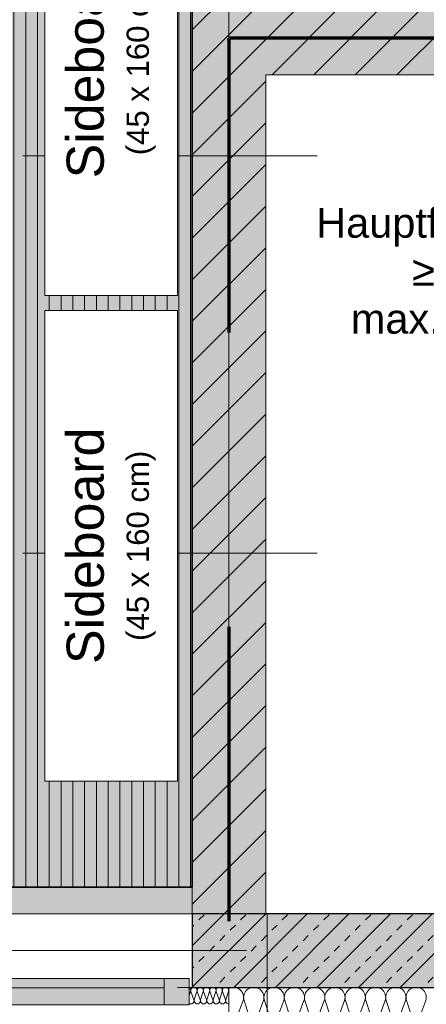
# Model space of a CAD drawing. Header units: metres. Extents: x -111 to 152, y -132 to 99.
# Tile 30 of 256: x -23.66 to -22.28, y -21.78 to -18.44. Entities that reach past the tile are written whole.
import ezdxf

# ---------------------------------------------------------------- set-up
doc = ezdxf.new("R2010")
doc.units = ezdxf.units.M
doc.header["$PDMODE"] = 1
doc.header["$PDSIZE"] = -2
for name, pattern in [('Achsen 01', [5.291531, 3.175, -1.058062, 0.352704, -0.705764]), ('gestrichelt - 01', [2, 1, -1]), ('ISO-07 Punktiert', [0.889, 0.127, -0.762]), ('Raster 01', [2, 1, -1]), ('VW-01 Strichlinie kurz', [2, 1, -1])]:
    doc.linetypes.add(name, pattern=pattern)
doc.layers.get('0').update_dxf_attribs({"lineweight": 25})
for name, color, linetype, lineweight in [('013_Beton und Stahlbetonarbeiten-000 Brandschutz', 7, 'Continuous', 9), ('013_Beton und Stahlbetonarbeiten-000 Unterzüge', 7, 'ISO-07 Punktiert', 13), ('013_Beton und Stahlbetonarbeiten-330 Außenwände', 7, 'Continuous', 25), ('013_Beton und Stahlbetonarbeiten-340 Innenwände', 7, 'Continuous', 18), ('030_Sonnenschutzarbeiten-BLENDSCHUTZ', 7, 'Continuous', 5), ('039_Trockenbauarbeiten-alllg.', 7, 'Continuous', 9), ('_1.35m (3D)', 7, 'Continuous', 9), ('_EG (2D)', 7, 'Continuous', 9), ('_EG - DS (2D)', 7, 'Continuous', 9), ('_GRU (2D)', 7, 'Continuous', 9), ('AV1-Brandschutzkonzept-Brandschutzkonzept', 7, 'Continuous', 5), ('Bemaßung-Bemaßung', 7, 'Continuous', 9), ('Keine', 7, 'Continuous', 9)]:
    doc.layers.add(name, color=color, linetype=linetype, lineweight=lineweight)
for name, color, linetype, lineweight, true_color in [('013_Beton und Stahlbetonarbeiten-000 Sichtbeton-331 tragende Au', 5, 'Continuous', 5, 0x0000ff), ('013_Beton und Stahlbetonarbeiten-000 Sichtbeton-334 Außenwandöf', 5, 'Continuous', 5, 0x0000ff), ('013_Beton und Stahlbetonarbeiten-000 Sichtbeton-341 tragende In', 5, 'Continuous', 5, 0x0000ff), ('013_Beton und Stahlbetonarbeiten-350 Stahlbeton Treppe Ansicht', 7, 'Continuous', 9, 0xa6a6a6), ('014_Fassadenarbeiten-330 mineralische Dämmung', 7, 'Continuous', 9, 0x666666), ('031_Metallbauarbeiten-350 Lamellendecke DS', 7, 'Continuous', 35, 0x666666), ('032_Metallarbeiten-Fenster', 7, 'Continuous', 13, 0x444444), ('AV1-Achsen', 1, 'Achsen 01', 18, 0xff0000), ('AV1-Brandschutzkonzept-Anmerkung Text', 7, 'Continuous', 9, 0x599559), ('AV1-Einrichtung', 7, 'Continuous', 9, 0xa6a6a6), ('AV1-Raster', 7, 'Raster 01', 9, 0xa6a6a6)]:
    doc.layers.add(name, color=color, linetype=linetype, lineweight=lineweight, true_color=true_color)
doc.layers.get('0').freeze()
doc.styles.add('Arial', font='arial.ttf')
doc.dimstyles.new('COE 50', dxfattribs={"dimtxt": 126.090495, "dimasz": 0.001414, "dimexe": 0.001, "dimexo": 0.01, "dimgap": 0.001, "dimtad": 1, "dimdec": 3, "dimtxsty": 'Arial', "dimblk": 'VW_SLASH-3', "dimblk1": 'VW_SLASH-3', "dimblk2": 'VW_SLASH-3', "dimcen": 0, "dimadec": 3, "dimazin": 0, "dimtfac": 0.8, "dimtdec": 3, "dimtix": 1, "dimtmove": 0, "dimatfit": 0, "dimldrblk": 'VW_SLASH-2', "dimfxl": 0.002, "dimfxlon": 1, "dimfrac": 2, "dimtolj": 1, "dimarcsym": 0})
pattern_1 = [(45, (0, 0), (0.07071068, -0.07071068), [0.025, -0.025])]
pattern_2 = [(-135, (0.03106, -0.03313), (0.07071068, -0.07071068), [])]

# ---------------------------------------------------------------- blocks, each defined once
blk = doc.blocks.new('Group-2')
at = {"layer": 'AV1-Raster'}
for p, q in [((-22.95, -22.95), (-22.95, 1.35)), ((1.35, -18.9), (-40.5, -18.9)), ((1.35, -20.25), (-40.5, -20.25))]:
    blk.add_line(p, q, dxfattribs=at)
blk = doc.blocks.new('1.35m (3D)')
at = {"layer": 'AV1-Raster', "color": 7}
blk.add_blockref('Group-2', (0, 0), dxfattribs=at)
blk = doc.blocks.new('VW_SLASH-3')
at = {"color": 0, "linetype": 'ByBlock', "lineweight": -2, "transparency": 16777216}
blk.add_line((0, 0), (-1, 0), dxfattribs=at)
at = {"color": 0, "linetype": 'Continuous', "lineweight": 15, "transparency": 16777216, "flags": 128}
blk.add_lwpolyline([(0.5, 0.5), (-0.5, -0.5)], dxfattribs=at)
blk = doc.blocks.new('*D27')
at = {"layer": '030_Sonnenschutzarbeiten-BLENDSCHUTZ', "color": 0, "lineweight": -2}
for p, q in [((-25.525, -22.025), (-25.525, -22.175)), ((-23.075, -22.025), (-23.075, -22.175)), ((-25.4543, -22.125), (-23.1457, -22.125))]:
    blk.add_line(p, q, dxfattribs=at)
at = {"layer": 'Defpoints', "color": 0}
for p in [(-25.525, -21.385), (-23.075, -21.385), (-23.075, -22.125)]:
    blk.add_point(p, dxfattribs=at)
at = {"layer": '030_Sonnenschutzarbeiten-BLENDSCHUTZ', "color": 0, "lineweight": -2, "xscale": 0.070693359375, "yscale": 0.070693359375, "zscale": 0.070693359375, "rotation": 180}
blk.add_blockref('VW_SLASH-3', (-25.525, -22.125), dxfattribs=at)
at = {"layer": '030_Sonnenschutzarbeiten-BLENDSCHUTZ', "color": 0, "lineweight": -2, "xscale": 0.070693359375, "yscale": 0.070693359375, "zscale": 0.070693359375}
blk.add_blockref('VW_SLASH-3', (-23.075, -22.125), dxfattribs=at)
at = {"layer": '030_Sonnenschutzarbeiten-BLENDSCHUTZ', "color": 0, "lineweight": 13, "insert": (-24.3, -21.9992), "char_height": 0.12609, "attachment_point": 5, "style": 'Arial'}
blk.add_mtext('\\A1;2,45', dxfattribs=at)
blk = doc.blocks.new('VW_SLASH-2')
at = {"color": 0, "linetype": 'ByBlock', "lineweight": -2, "transparency": 16777216}
blk.add_line((0, 0), (-1, 0), dxfattribs=at)
at = {"color": 0, "linetype": 'Continuous', "lineweight": 15, "transparency": 16777216, "flags": 128}
blk.add_lwpolyline([(0.5, 0.5), (-0.5, -0.5)], dxfattribs=at)
blk = doc.blocks.new('Group-22')
at = {"layer": 'Keine', "color": 220, "linetype": 'Continuous'}
blk.add_line((-22.82, -21.475), (-22.82, -21.9662), dxfattribs=at)
blk = doc.blocks.new('Group-187')
at = {"layer": '014_Fassadenarbeiten-330 mineralische Dämmung', "transparency": 33554687, "flags": 128}
for points in [[(-21.77, 22.6949, 0.324435), (-21.7316, 22.7074, 0.324435), (-21.7316, 22.7479, 0.324435), (-21.77, 22.7604), (-21.86, 22.7315, -0.324488)], [(-21.86, 22.7971), (-21.77, 22.7638, 0.324435), (-21.7316, 22.7764, 0.324435), (-21.7316, 22.8168, 0.324435), (-21.77, 22.8294), (-21.86, 22.8004, -0.324488)], [(-21.86, 22.866), (-21.77, 22.8327, 0.324435), (-21.7316, 22.8453, 0.324435), (-21.7316, 22.8857, 0.324435), (-21.77, 22.8983), (-21.86, 22.8694, -0.324488)], [(-21.86, 22.935), (-21.77, 22.9017, 0.665936), (-21.7287, 22.95)], [(-21.86, 22.3145), (-21.77, 22.2812, 1.372583), (-21.77, 22.3468), (-21.86, 22.3178, -1.372995)], [(-21.86, 22.3834), (-21.77, 22.3501, 1.372583), (-21.77, 22.4157), (-21.86, 22.3868, -1.372995)], [(-21.86, 22.4523), (-21.77, 22.4191, 1.372583), (-21.77, 22.4846), (-21.86, 22.4557, -1.372995)], [(-21.86, 22.5213), (-21.77, 22.488, 1.372583), (-21.77, 22.5536), (-21.86, 22.5247, -1.372995)], [(-21.86, 22.5902), (-21.77, 22.557, 1.372583), (-21.77, 22.6225), (-21.86, 22.5936, -1.372995)], [(-21.86, 22.6592), (-21.77, 22.6259, 1.372583), (-21.77, 22.6915), (-21.86, 22.6626, -1.372995)], [(-21.86, 22.7281), (-21.77, 22.6949, 1.372583), (-21.77, 22.7604), (-21.86, 22.7315, -1.372995)], [(-21.86, 22.7971), (-21.77, 22.7638, 1.372583), (-21.77, 22.8294), (-21.86, 22.8004, -1.372995)]]:
    blk.add_lwpolyline(points, format="xyb", dxfattribs=at)
blk = doc.blocks.new('Group-188')
at = {"layer": '014_Fassadenarbeiten-330 mineralische Dämmung', "transparency": 33554687}
blk.add_blockref('Group-187', (0, 0), dxfattribs=at)
blk = doc.blocks.new('Parametric Object-26')
at = {"layer": '014_Fassadenarbeiten-330 mineralische Dämmung', "color": 7, "transparency": 33554687}
blk.add_blockref('Group-188', (0, 0), dxfattribs=at)
at = {"layer": '014_Fassadenarbeiten-330 mineralische Dämmung', "color": 0, "flags": 1}
for tag in ['IFC_UUID', 'instanceID', 'prm0_name', 'prm0_type', 'prm0_value', 'prm1_name', 'prm1_type', 'prm1_value', 'prm2_name', 'prm2_type', 'prm2_value', 'prm3_name', 'prm3_type', 'prm3_value', 'prm4_name', 'prm4_type', 'prm4_value', 'prm5_name', 'prm5_type', 'prm5_value', 'prm6_name', 'prm6_type', 'prm6_value']:
    blk.add_attdef(tag, (-22.95, -21.9131), '', height=0.00018, dxfattribs=at)
blk = doc.blocks.new('*D437')
at = {"layer": 'Bemaßung-Bemaßung', "color": 0, "lineweight": -2}
for p, q in [((-28.35, -25.175), (-28.35, -25.325)), ((-22.95, -25.175), (-22.95, -25.325)), ((-23.0207, -25.275), (-28.2793, -25.275))]:
    blk.add_line(p, q, dxfattribs=at)
at = {"layer": 'Defpoints', "color": 0}
for p in [(-28.35, -21.6), (-22.95, -21.6), (-28.35, -25.275)]:
    blk.add_point(p, dxfattribs=at)
at = {"layer": 'Bemaßung-Bemaßung', "color": 0, "lineweight": -2, "xscale": 0.070693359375, "yscale": 0.070693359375, "zscale": 0.070693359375, "rotation": 180}
blk.add_blockref('VW_SLASH-3', (-28.35, -25.275), dxfattribs=at)
at = {"layer": 'Bemaßung-Bemaßung', "color": 0, "lineweight": -2, "xscale": 0.070693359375, "yscale": 0.070693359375, "zscale": 0.070693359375}
blk.add_blockref('VW_SLASH-3', (-22.95, -25.275), dxfattribs=at)
at = {"layer": 'Bemaßung-Bemaßung', "color": 0, "insert": (-25.65, -25.1492), "char_height": 0.12609, "attachment_point": 5, "style": 'Arial'}
blk.add_mtext('\\A1;5,40', dxfattribs=at)
blk = doc.blocks.new('*D438')
at = {"layer": 'Bemaßung-Bemaßung', "color": 0, "lineweight": -2}
for p, q in [((-22.95, -25.175), (-22.95, -25.325)), ((-16.2, -25.175), (-16.2, -25.325)), ((-16.2707, -25.275), (-22.8793, -25.275))]:
    blk.add_line(p, q, dxfattribs=at)
at = {"layer": 'Defpoints', "color": 0}
for p in [(-22.95, -21.6), (-16.2, -21.6), (-22.95, -25.275)]:
    blk.add_point(p, dxfattribs=at)
at = {"layer": 'Bemaßung-Bemaßung', "color": 0, "lineweight": -2, "xscale": 0.070693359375, "yscale": 0.070693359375, "zscale": 0.070693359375, "rotation": 180}
blk.add_blockref('VW_SLASH-3', (-22.95, -25.275), dxfattribs=at)
at = {"layer": 'Bemaßung-Bemaßung', "color": 0, "lineweight": -2, "xscale": 0.070693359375, "yscale": 0.070693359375, "zscale": 0.070693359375}
blk.add_blockref('VW_SLASH-3', (-16.2, -25.275), dxfattribs=at)
at = {"layer": 'Bemaßung-Bemaßung', "color": 0, "insert": (-19.575, -25.1492), "char_height": 0.12609, "attachment_point": 5, "style": 'Arial'}
blk.add_mtext('\\A1;6,75', dxfattribs=at)
blk = doc.blocks.new('*D482')
at = {"layer": 'Bemaßung-Bemaßung', "color": 0, "lineweight": -2}
for p, q in [((-39.025, -23.175), (-39.025, -23.325)), ((-23.075, -23.175), (-23.075, -23.325)), ((-23.1457, -23.275), (-38.9543, -23.275))]:
    blk.add_line(p, q, dxfattribs=at)
at = {"layer": 'Defpoints', "color": 0}
for p in [(-23.075, -18.775), (-39.025, -18.9), (-39.025, -23.275)]:
    blk.add_point(p, dxfattribs=at)
at = {"layer": 'Bemaßung-Bemaßung', "color": 0, "lineweight": -2, "xscale": 0.070693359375, "yscale": 0.070693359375, "zscale": 0.070693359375, "rotation": 180}
blk.add_blockref('VW_SLASH-3', (-39.025, -23.275), dxfattribs=at)
at = {"layer": 'Bemaßung-Bemaßung', "color": 0, "lineweight": -2, "xscale": 0.070693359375, "yscale": 0.070693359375, "zscale": 0.070693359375}
blk.add_blockref('VW_SLASH-3', (-23.075, -23.275), dxfattribs=at)
at = {"layer": 'Bemaßung-Bemaßung', "color": 0, "insert": (-31.05, -23.1492), "char_height": 0.12609, "attachment_point": 5, "style": 'Arial'}
blk.add_mtext('\\A1;15,95', dxfattribs=at)
blk = doc.blocks.new('*D483')
at = {"layer": 'Bemaßung-Bemaßung', "color": 0, "lineweight": -2}
for p, q in [((-23.075, -23.175), (-23.075, -23.325)), ((-22.825, -23.175), (-22.825, -23.325)), ((-23.1457, -23.275), (-23.2164, -23.275)), ((-22.825, -23.275), (-23.075, -23.275)), ((-22.7543, -23.275), (-22.6836, -23.275))]:
    blk.add_line(p, q, dxfattribs=at)
at = {"layer": 'Defpoints', "color": 0}
for p in [(-22.825, -17.225), (-23.075, -18.775), (-23.075, -23.275)]:
    blk.add_point(p, dxfattribs=at)
at = {"layer": 'Bemaßung-Bemaßung', "color": 0, "lineweight": -2, "xscale": 0.070693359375, "yscale": 0.070693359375, "zscale": 0.070693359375}
blk.add_blockref('VW_SLASH-3', (-23.075, -23.275), dxfattribs=at)
at = {"layer": 'Bemaßung-Bemaßung', "color": 0, "lineweight": -2, "xscale": 0.070693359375, "yscale": 0.070693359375, "zscale": 0.070693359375, "rotation": 180}
blk.add_blockref('VW_SLASH-3', (-22.825, -23.275), dxfattribs=at)
at = {"layer": 'Bemaßung-Bemaßung', "color": 0, "insert": (-22.95, -23.1606), "char_height": 0.12609, "attachment_point": 5, "style": 'Arial'}
blk.add_mtext('\\A1;25', dxfattribs=at)
blk = doc.blocks.new('*D554')
at = {"layer": 'Bemaßung-Bemaßung', "color": 0, "lineweight": -2}
for p, q in [((-25.525, -23.675), (-25.525, -23.825)), ((-23.075, -23.675), (-23.075, -23.825)), ((-23.1457, -23.775), (-25.4543, -23.775))]:
    blk.add_line(p, q, dxfattribs=at)
at = {"layer": 'Defpoints', "color": 0}
for p in [(-25.525, -21.475), (-23.075, -21.475), (-25.525, -23.775)]:
    blk.add_point(p, dxfattribs=at)
at = {"layer": 'Bemaßung-Bemaßung', "color": 0, "lineweight": -2, "xscale": 0.070693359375, "yscale": 0.070693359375, "zscale": 0.070693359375, "rotation": 180}
blk.add_blockref('VW_SLASH-3', (-25.525, -23.775), dxfattribs=at)
at = {"layer": 'Bemaßung-Bemaßung', "color": 0, "lineweight": -2, "xscale": 0.070693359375, "yscale": 0.070693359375, "zscale": 0.070693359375}
blk.add_blockref('VW_SLASH-3', (-23.075, -23.775), dxfattribs=at)
at = {"layer": 'Bemaßung-Bemaßung', "color": 0, "insert": (-24.3, -23.6492), "char_height": 0.12609, "attachment_point": 5, "style": 'Arial'}
blk.add_mtext('\\A1;2,45', dxfattribs=at)
blk = doc.blocks.new('*D555')
at = {"layer": 'Bemaßung-Bemaßung', "color": 0, "lineweight": -2}
for p, q in [((-23.075, -23.675), (-23.075, -23.825)), ((-18.775, -23.675), (-18.775, -23.825)), ((-18.8457, -23.775), (-23.0043, -23.775))]:
    blk.add_line(p, q, dxfattribs=at)
at = {"layer": 'Defpoints', "color": 0}
for p in [(-23.075, -21.475), (-18.775, -21.475), (-23.075, -23.775)]:
    blk.add_point(p, dxfattribs=at)
at = {"layer": 'Bemaßung-Bemaßung', "color": 0, "lineweight": -2, "xscale": 0.070693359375, "yscale": 0.070693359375, "zscale": 0.070693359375, "rotation": 180}
blk.add_blockref('VW_SLASH-3', (-23.075, -23.775), dxfattribs=at)
at = {"layer": 'Bemaßung-Bemaßung', "color": 0, "lineweight": -2, "xscale": 0.070693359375, "yscale": 0.070693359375, "zscale": 0.070693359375}
blk.add_blockref('VW_SLASH-3', (-18.775, -23.775), dxfattribs=at)
at = {"layer": 'Bemaßung-Bemaßung', "color": 0, "insert": (-20.925, -23.6492), "char_height": 0.12609, "attachment_point": 5, "style": 'Arial'}
blk.add_mtext('\\A1;4,30', dxfattribs=at)
blk = doc.blocks.new('Group-344')
at = {"layer": '032_Metallarbeiten-Fenster', "linetype": 'Continuous', "lineweight": 0}
for points in [[(-25.455, -21.745), (-25.405, -21.745), (-25.405, -21.67), (-25.455, -21.67)], [(-25.405, -21.745), (-24.375, -21.745), (-24.375, -21.67), (-25.405, -21.67)], [(-24.375, -21.745), (-24.325, -21.745), (-24.325, -21.67), (-24.375, -21.67)], [(-25.515, -21.785), (-25.43, -21.785), (-25.43, -21.695), (-25.515, -21.695)], [(-25.43, -21.695), (-25.43, -21.785), (-23.17, -21.785), (-23.17, -21.695)], [(-24.375, -21.77), (-24.225, -21.77), (-24.225, -21.695), (-24.375, -21.695)], [(-23.085, -21.785), (-23.17, -21.785), (-23.17, -21.695), (-23.085, -21.695)]]:
    blk.add_hatch(color=7, dxfattribs=at).paths.add_polyline_path(points)
at = {"layer": '032_Metallarbeiten-Fenster', "color": 7, "linetype": 'gestrichelt - 01', "lineweight": 18, "transparency": 33554687}
blk.add_line((-25.455, -21.67), (-25.455, -20.54), dxfattribs=at)
at = {"layer": '032_Metallarbeiten-Fenster', "color": 7, "lineweight": 18}
for p, q in [((-25.405, -21.7075), (-24.375, -21.7075)), ((-23.17, -21.7262), (-24.225, -21.7262))]:
    blk.add_line(p, q, dxfattribs=at)
at = {"layer": '032_Metallarbeiten-Fenster', "color": 7, "lineweight": 18, "flags": 128}
for points in [[(-25.455, -21.745), (-25.405, -21.745), (-25.405, -21.67), (-25.455, -21.67)], [(-25.405, -21.745), (-24.375, -21.745), (-24.375, -21.67), (-25.405, -21.67)], [(-24.375, -21.745), (-24.325, -21.745), (-24.325, -21.67), (-24.375, -21.67)], [(-25.515, -21.785), (-25.43, -21.785), (-25.43, -21.695), (-25.515, -21.695)], [(-25.43, -21.695), (-25.43, -21.785), (-23.17, -21.785), (-23.17, -21.695)], [(-24.375, -21.77), (-24.225, -21.77), (-24.225, -21.695), (-24.375, -21.695)], [(-23.085, -21.785), (-23.17, -21.785), (-23.17, -21.695), (-23.085, -21.695)]]:
    blk.add_lwpolyline(points, close=True, dxfattribs=at)
at = {"layer": '032_Metallarbeiten-Fenster', "color": 7, "linetype": 'gestrichelt - 01', "lineweight": 18, "transparency": 33554687}
blk.add_arc((-25.455, -21.67), 1.13, 0, 89.9996, dxfattribs=at)
blk = doc.blocks.new('Group-352')
at = {"layer": '014_Fassadenarbeiten-330 mineralische Dämmung', "transparency": 33554687, "flags": 128}
for points in [[(15.4589, -23.284, 0.513088), (15.4692, -23.27), (15.4602, -23.242, -1.372995), (15.4806, -23.242), (15.4703, -23.27, 1.372583), (15.4907, -23.27), (15.4817, -23.242, -1.372995), (15.5021, -23.242), (15.4917, -23.27, 1.372583), (15.5121, -23.27)], [(15.4703, -23.27, 1.372583), (15.4907, -23.27), (15.4817, -23.242, -1.372995), (15.5021, -23.242), (15.4917, -23.27, 1.372583), (15.5121, -23.27), (15.5031, -23.242, -1.372995), (15.5235, -23.242), (15.5132, -23.27, 1.372583), (15.5336, -23.27), (15.5246, -23.242, -1.372995), (15.545, -23.242), (15.5346, -23.27, 1.372583), (15.555, -23.27), (15.546, -23.242, -1.372995), (15.5664, -23.242)], [(15.5132, -23.27, 0.324435), (15.5171, -23.282, 0.324435), (15.5297, -23.282, 0.324435), (15.5336, -23.27), (15.5246, -23.242, -0.324488), (15.5285, -23.23, -0.324488), (15.5411, -23.23, -0.324488), (15.545, -23.242), (15.5346, -23.27, 0.324435), (15.5385, -23.282, 0.324435), (15.5511, -23.282, 0.324435), (15.555, -23.27), (15.546, -23.242, -0.324488), (15.5499, -23.23, -0.324488), (15.5625, -23.23, -0.324488), (15.5664, -23.242), (15.5561, -23.27, 0.324435), (15.56, -23.282, 0.324435), (15.5726, -23.282, 0.324435), (15.5765, -23.27), (15.5675, -23.242, -0.324488), (15.5714, -23.23, -0.324488), (15.584, -23.23, -0.324488), (15.5879, -23.242), (15.5775, -23.27, 0.719228), (15.5939, -23.2821)], [(15.5939, -23.2574), (15.5889, -23.242, -0.356824), (15.5939, -23.2294)]]:
    blk.add_lwpolyline(points, format="xyb", dxfattribs=at)
blk = doc.blocks.new('Group-356')
at = {"layer": '014_Fassadenarbeiten-330 mineralische Dämmung', "transparency": 33554687}
blk.add_blockref('Group-352', (0, 0), dxfattribs=at)
blk = doc.blocks.new('Parametric Object-44')
at = {"layer": '014_Fassadenarbeiten-330 mineralische Dämmung', "color": 7, "transparency": 33554687}
blk.add_blockref('Group-356', (0, 0), dxfattribs=at)
at = {"layer": '014_Fassadenarbeiten-330 mineralische Dämmung', "color": 0, "flags": 1}
for tag in ['IFC_UUID', 'instanceID', 'prm0_name', 'prm0_type', 'prm0_value', 'prm1_name', 'prm1_type', 'prm1_value', 'prm2_name', 'prm2_type', 'prm2_value', 'prm3_name', 'prm3_type', 'prm3_value', 'prm4_name', 'prm4_type', 'prm4_value', 'prm5_name', 'prm5_type', 'prm5_value', 'prm6_name', 'prm6_type', 'prm6_value']:
    blk.add_attdef(tag, (-23.085, -21.7974), '', height=0.00018, dxfattribs=at)
blk = doc.blocks.new('Group-713')
at = {"layer": 'AV1-Achsen'}
blk.add_line((-22.95, -26.5), (-22.95, 4.9), dxfattribs=at)
blk = doc.blocks.new('Group-719')
at = {"layer": 'AV1-Achsen'}
blk.add_line((-43.35, -21.6), (4.2, -21.6), dxfattribs=at)
blk = doc.blocks.new('GRU (2D)')
at = {"layer": 'AV1-Achsen', "color": 7}
for name in ['Group-713', 'Group-719']:
    blk.add_blockref(name, (0, 0), dxfattribs=at)
blk = doc.blocks.new('EG - DS (2D)')
at = {"layer": '030_Sonnenschutzarbeiten-BLENDSCHUTZ', "linetype": 'Continuous', "lineweight": 0, "transparency": 33554610}
blk.add_hatch(color=161, dxfattribs=at).paths.add_polyline_path([(-23.075, -21.475), (-23.075, -21.385), (-25.525, -21.385), (-25.525, -21.475)])
at = {"layer": '031_Metallbauarbeiten-350 Lamellendecke DS', "linetype": 'Continuous', "lineweight": 0, "transparency": 33554508}
h = blk.add_hatch(color=254, dxfattribs=at)
h.paths.add_polyline_path([(-38.935, -5.525), (-38.935, -16.075), (-39.025, -16.075), (-39.025, -21.385), (-23.075, -21.385), (-23.075, -13.625), (-25.575, -13.625), (-25.575, -13.65), (-31.125, -13.65), (-31.125, -5.525)])
h.paths.add_polyline_path([(-28.2, -16.35), (-28.5, -16.35), (-28.5, -16.05), (-28.2, -16.05)])
h.paths.add_polyline_path([(-33.9, -13.65), (-33.9, -13.35), (-33.6, -13.35), (-33.6, -13.65)])
h.paths.add_polyline_path([(-33.6, -8.25), (-33.9, -8.25), (-33.9, -7.95), (-33.6, -7.95)])
h.paths.add_polyline_path([(-33.6, -16.35), (-33.9, -16.35), (-33.9, -16.05), (-33.6, -16.05)])
at = {"layer": '031_Metallbauarbeiten-350 Lamellendecke DS', "linetype": 'Continuous', "lineweight": 9, "transparency": 33554508}
h = blk.add_hatch(dxfattribs=at)
h.set_pattern_fill('Lamellendecke', color=252, style=0, pattern_type=2)
h.set_pattern_definition([(90, (0, 0), (0.04, 0), [])])
h.paths.add_polyline_path([(-38.935, -5.525), (-38.935, -16.075), (-39.025, -16.075), (-39.025, -21.385), (-23.075, -21.385), (-23.075, -13.625), (-25.575, -13.625), (-25.575, -13.65), (-31.125, -13.65), (-31.125, -5.525)])
h.paths.add_polyline_path([(-28.2, -16.35), (-28.5, -16.35), (-28.5, -16.05), (-28.2, -16.05)])
h.paths.add_polyline_path([(-33.9, -13.65), (-33.9, -13.35), (-33.6, -13.35), (-33.6, -13.65)])
h.paths.add_polyline_path([(-33.6, -8.25), (-33.9, -8.25), (-33.9, -7.95), (-33.6, -7.95)])
h.paths.add_polyline_path([(-33.6, -16.35), (-33.9, -16.35), (-33.9, -16.05), (-33.6, -16.05)])
at = {"layer": '031_Metallbauarbeiten-350 Lamellendecke DS', "linetype": 'Continuous', "lineweight": 0, "transparency": 33554508}
blk.add_hatch(color=40, dxfattribs=at).paths.add_polyline_path([(-38.935, -5.525), (-38.935, -16.075), (-39.025, -16.075), (-39.025, -21.385), (-23.075, -21.385), (-23.075, -13.625), (-31.125, -13.625), (-31.125, -5.525)])
at = {"layer": '030_Sonnenschutzarbeiten-BLENDSCHUTZ', "color": 251, "lineweight": 13, "flags": 128}
blk.add_lwpolyline([(-23.075, -21.475), (-23.075, -21.385), (-25.525, -21.385), (-25.525, -21.475)], close=True, dxfattribs=at)
at = {"layer": '031_Metallbauarbeiten-350 Lamellendecke DS', "flags": 128}
blk.add_lwpolyline([(-38.935, -5.525), (-38.935, -16.075), (-39.025, -16.075), (-39.025, -21.385), (-23.075, -21.385), (-23.075, -13.625), (-25.575, -13.625), (-25.575, -13.65), (-31.125, -13.65), (-31.125, -5.525)], close=True, dxfattribs=at)
at = {"layer": '031_Metallbauarbeiten-350 Lamellendecke DS', "color": 251, "linetype": 'Continuous', "lineweight": 35, "transparency": 33554687, "flags": 128}
blk.add_lwpolyline([(-38.935, -5.525), (-38.935, -16.075), (-39.025, -16.075), (-39.025, -21.385), (-23.075, -21.385), (-23.075, -13.625), (-31.125, -13.625), (-31.125, -5.525)], close=True, dxfattribs=at)
at = {"layer": '030_Sonnenschutzarbeiten-BLENDSCHUTZ', "color": 7, "lineweight": 13}
dim = blk.add_linear_dim(base=(-23.075, -22.125), p1=(-25.525, -21.385), p2=(-23.075, -21.385), text='2,45', dimstyle='COE 50', override={"dimtxt": 0.12609, "dimasz": 0.070693, "dimexe": 0.05, "dimgap": 0.05, "dimpost": '<>', "dimtxsty": 'Arial', "dimtmove": 2, "dimfxl": 0.1}, dxfattribs=at)
dim.commit()
dim.dimension.update_dxf_attribs({"geometry": '*D27', "text_midpoint": (-24.3, -21.9992)})
blk = doc.blocks.new('EG (2D)')
at = {"layer": '013_Beton und Stahlbetonarbeiten-000 Brandschutz', "color": 14, "linetype": 'gestrichelt - 01', "lineweight": 70, "transparency": 33554687}
for p, q in [((-18, -18.5), (-22.95, -18.5)), ((-22.95, -18.5), (-22.95, -21.6))]:
    blk.add_line(p, q, dxfattribs=at)
at = {"layer": '013_Beton und Stahlbetonarbeiten-000 Sichtbeton-334 Außenwandöf', "color": 30}
blk.add_solid([(-23.075, -21.725), (-23.025, -21.725), (-23.075, -21.475), (-23.025, -21.475)], dxfattribs=at)
at = {"layer": '013_Beton und Stahlbetonarbeiten-000 Unterzüge', "linetype": 'VW-01 Strichlinie kurz', "flags": 128}
blk.add_lwpolyline([(-25.525, -21.725), (-25.525, -21.475), (-23.075, -21.475), (-23.075, -21.725)], close=True, dxfattribs=at)
at = {"layer": '039_Trockenbauarbeiten-alllg.'}
blk.add_line((-25.525, -21.6), (-23.075, -21.6), dxfattribs=at)
at = {"layer": 'AV1-Brandschutzkonzept-Brandschutzkonzept', "color": 14, "linetype": 'gestrichelt - 01', "lineweight": 70, "transparency": 33554687}
for p, q in [((-18, -18.5), (-22.95, -18.5)), ((-22.95, -18.5), (-22.95, -21.6))]:
    blk.add_line(p, q, dxfattribs=at)
at = {"layer": '013_Beton und Stahlbetonarbeiten-350 Stahlbeton Treppe Ansicht', "color": 7}
blk.add_blockref('Group-22', (0, 0), dxfattribs=at)
at = {"layer": '014_Fassadenarbeiten-330 mineralische Dämmung', "xscale": -1}
blk.add_blockref('Parametric Object-44', (-7.4911, 1.503), dxfattribs=at)
at = {"layer": 'Bemaßung-Bemaßung'}
dim = blk.add_linear_dim(base=(-25.525, -23.775), p1=(-23.075, -21.475), p2=(-25.525, -21.475), text='2,45', dimstyle='COE 50', override={"dimtxt": 0.12609, "dimasz": 0.070693, "dimexe": 0.05, "dimgap": 0.05, "dimpost": '<>', "dimtxsty": 'Arial', "dimtmove": 2, "dimfxl": 0.1}, dxfattribs=at)
dim.commit()
dim.dimension.update_dxf_attribs({"geometry": '*D554', "text_midpoint": (-24.3, -23.6492)})
at = {"layer": 'Bemaßung-Bemaßung', "color": 1}
dim = blk.add_linear_dim(base=(-28.35, -25.275), p1=(-22.95, -21.6), p2=(-28.35, -21.6), text='5,40', dimstyle='COE 50', override={"dimtxt": 0.12609, "dimasz": 0.070693, "dimexe": 0.05, "dimgap": 0.05, "dimpost": '<>', "dimtxsty": 'Arial', "dimtmove": 2, "dimfxl": 0.1}, dxfattribs=at)
dim.commit()
dim.dimension.update_dxf_attribs({"geometry": '*D437', "text_midpoint": (-25.65, -25.1492)})
at = {"color": 255, "transparency": 33554559}
for points in [[(-23.125, -19.375), (-23.575, -19.375), (-23.575, -17.775), (-23.125, -17.775)], [(-23.125, -21.025), (-23.575, -21.025), (-23.575, -19.425), (-23.125, -19.425)]]:
    blk.add_wipeout(points, dxfattribs=at).dxf.layer = 'AV1-Einrichtung'
at = {"layer": '013_Beton und Stahlbetonarbeiten-000 Sichtbeton-331 tragende Au', "linetype": 'Continuous', "lineweight": 0}
blk.add_hatch(color=30, dxfattribs=at).paths.add_polyline_path([(-22.825, -21.475), (-22.875, -21.525), (-18.825, -21.525), (-18.775, -21.475)])
at = {"layer": '013_Beton und Stahlbetonarbeiten-000 Sichtbeton-341 tragende In', "linetype": 'Continuous', "lineweight": 0}
blk.add_hatch(color=30, dxfattribs=at).paths.add_polyline_path([(-22.825, -16.075), (-22.825, -16.125), (-23.025, -16.125), (-23.025, -21.475), (-23.075, -21.475), (-23.075, -16.075)])
at = {"layer": '013_Beton und Stahlbetonarbeiten-330 Außenwände', "linetype": 'Continuous', "lineweight": 0, "true_color": 0xc0c0c0}
blk.add_hatch(color=9, dxfattribs=at).paths.add_polyline_path([(-18.775, -21.475), (-23.075, -21.475), (-23.075, -21.725), (-18.775, -21.725)])
at = {"layer": '013_Beton und Stahlbetonarbeiten-330 Außenwände', "linetype": 'Continuous', "lineweight": 13}
h = blk.add_hatch(dxfattribs=at)
h.set_pattern_fill('Stahlbeton', color=251, style=0, pattern_type=2)
h.set_pattern_definition(pattern_1)
h.paths.add_polyline_path([(-18.775, -21.475), (-23.075, -21.475), (-23.075, -21.725), (-18.775, -21.725)])
h = blk.add_hatch(dxfattribs=at)
h.set_pattern_fill('Stahlbeton-1', color=251, style=0, pattern_type=2)
h.set_pattern_definition(pattern_2)
h.paths.add_polyline_path([(-18.775, -21.475), (-23.075, -21.475), (-23.075, -21.725), (-18.775, -21.725)])
at = {"layer": '013_Beton und Stahlbetonarbeiten-330 Außenwände', "flags": 128}
blk.add_lwpolyline([(-18.775, -21.475), (-23.075, -21.475), (-23.075, -21.725), (-18.775, -21.725)], close=True, dxfattribs=at)
at = {"layer": '014_Fassadenarbeiten-330 mineralische Dämmung', "flags": 128}
blk.add_lwpolyline([(-18.9, -21.725), (-18.9, -21.905), (-22.95, -21.905), (-22.95, -21.725)], close=True, dxfattribs=at)
at = {"layer": 'AV1-Einrichtung', "flags": 128}
for points in [[(-23.125, -19.375), (-23.575, -19.375), (-23.575, -17.775), (-23.125, -17.775)], [(-23.125, -21.025), (-23.575, -21.025), (-23.575, -19.425), (-23.125, -19.425)]]:
    blk.add_lwpolyline(points, close=True, dxfattribs=at)
at = {"layer": '014_Fassadenarbeiten-330 mineralische Dämmung', "rotation": 90}
blk.add_blockref('Parametric Object-26', (0, 0), dxfattribs=at)
at = {"layer": '032_Metallarbeiten-Fenster', "color": 7}
blk.add_blockref('Group-344', (0, 0), dxfattribs=at)
at = {"layer": 'AV1-Einrichtung', "char_height": 0.12609, "attachment_point": 5, "rotation": 90, "line_spacing_factor": 0.969122, "style": 'Arial'}
for insert in [(-23.35, -18.575), (-23.35, -20.225)]:
    blk.add_mtext('Sideboard\\P{\\H0.6x;(45 x 160 cm)}', dxfattribs=dict(at, insert=insert))
at = {"layer": 'Bemaßung-Bemaßung'}
for base, p1, p2, text, picture, middle in [((-23.075, -23.275), (-22.825, -17.225), (-23.075, -18.775), '25', '*D483', (-22.95, -23.1606)), ((-39.025, -23.275), (-23.075, -18.775), (-39.025, -18.9), '15,95', '*D482', (-31.05, -23.1492)), ((-23.075, -23.775), (-18.775, -21.475), (-23.075, -21.475), '4,30', '*D555', (-20.925, -23.6492))]:
    dim = blk.add_linear_dim(base=base, p1=p1, p2=p2, text=text, dimstyle='COE 50', override={"dimtxt": 0.12609, "dimasz": 0.070693, "dimexe": 0.05, "dimgap": 0.05, "dimpost": '<>', "dimtxsty": 'Arial', "dimtmove": 2, "dimfxl": 0.1}, dxfattribs=at)
    dim.commit()
    dim.dimension.update_dxf_attribs({"geometry": picture, "text_midpoint": middle})
at = {"layer": 'Bemaßung-Bemaßung', "color": 1}
dim = blk.add_linear_dim(base=(-22.95, -25.275), p1=(-16.2, -21.6), p2=(-22.95, -21.6), text='6,75', dimstyle='COE 50', override={"dimtxt": 0.12609, "dimasz": 0.070693, "dimexe": 0.05, "dimgap": 0.05, "dimpost": '<>', "dimtxsty": 'Arial', "dimtmove": 2, "dimfxl": 0.1}, dxfattribs=at)
dim.commit()
dim.dimension.update_dxf_attribs({"geometry": '*D438', "text_midpoint": (-19.575, -25.1492)})
at = {"color": 255, "transparency": 33554508}
blk.add_wipeout([(-22.6559, -19.5348), (-21.1941, -19.5348), (-21.1941, -19.048), (-22.6559, -19.048)], dxfattribs=at).dxf.layer = 'AV1-Brandschutzkonzept-Anmerkung Text'
at = {"layer": '013_Beton und Stahlbetonarbeiten-000 Sichtbeton-341 tragende In', "linetype": 'Continuous', "lineweight": 0}
blk.add_hatch(color=30, dxfattribs=at).paths.add_polyline_path([(-22.825, -21.475), (-22.825, -18.625), (-17.875, -18.625), (-17.875, -16.325), (-17.925, -16.325), (-17.925, -18.575), (-22.875, -18.575), (-22.875, -21.525)])
at = {"layer": '013_Beton und Stahlbetonarbeiten-340 Innenwände', "linetype": 'Continuous', "lineweight": 0, "true_color": 0xc0c0c0}
blk.add_hatch(color=9, dxfattribs=at).paths.add_polyline_path([(-22.15, -16.075), (-22.15, -16.325), (-22.825, -16.325), (-22.825, -18.375), (-18.125, -18.375), (-18.125, -16.325), (-19.15, -16.325), (-19.15, -16.075), (-17.875, -16.075), (-17.875, -18.625), (-22.825, -18.625), (-22.825, -21.475), (-23.075, -21.475), (-23.075, -16.075)])
at = {"layer": '013_Beton und Stahlbetonarbeiten-340 Innenwände', "linetype": 'Continuous', "lineweight": 13}
h = blk.add_hatch(dxfattribs=at)
h.set_pattern_fill('Stahlbeton', color=251, style=0, pattern_type=2)
h.set_pattern_definition(pattern_1)
h.paths.add_polyline_path([(-22.15, -16.075), (-22.15, -16.325), (-22.825, -16.325), (-22.825, -18.375), (-18.125, -18.375), (-18.125, -16.325), (-19.15, -16.325), (-19.15, -16.075), (-17.875, -16.075), (-17.875, -18.625), (-22.825, -18.625), (-22.825, -21.475), (-23.075, -21.475), (-23.075, -16.075)])
h = blk.add_hatch(dxfattribs=at)
h.set_pattern_fill('Stahlbeton-1', color=251, style=0, pattern_type=2)
h.set_pattern_definition(pattern_2)
h.paths.add_polyline_path([(-22.15, -16.075), (-22.15, -16.325), (-22.825, -16.325), (-22.825, -18.375), (-18.125, -18.375), (-18.125, -16.325), (-19.15, -16.325), (-19.15, -16.075), (-17.875, -16.075), (-17.875, -18.625), (-22.825, -18.625), (-22.825, -21.475), (-23.075, -21.475), (-23.075, -16.075)])
at = {"layer": '013_Beton und Stahlbetonarbeiten-340 Innenwände', "flags": 128}
blk.add_lwpolyline([(-22.15, -16.075), (-22.15, -16.325), (-22.825, -16.325), (-22.825, -18.375), (-18.125, -18.375), (-18.125, -16.325), (-19.15, -16.325), (-19.15, -16.075), (-17.875, -16.075), (-17.875, -18.625), (-22.825, -18.625), (-22.825, -21.475), (-23.075, -21.475), (-23.075, -16.075)], close=True, dxfattribs=at)
at = {"layer": 'AV1-Brandschutzkonzept-Anmerkung Text', "insert": (-21.925, -19.2914), "char_height": 0.100872, "attachment_point": 5, "line_spacing_factor": 0.969122, "style": 'Arial'}
blk.add_mtext('Hauptfluchtweg Treppe\\P≥ 1,20m i. Li.\\Pmax. 200 Personen', dxfattribs=at)

msp = doc.modelspace()

# ---------------------------------------------------------------- block references
at = {"layer": '_1.35m (3D)'}
msp.add_blockref('1.35m (3D)', (0, 0), dxfattribs=at)

# ---------------------------------------------------------------- next in the draw order: block references
at = {"layer": '_EG - DS (2D)'}
msp.add_blockref('EG - DS (2D)', (0, 0), dxfattribs=at)

# ---------------------------------------------------------------- next in the draw order: block references
at = {"layer": '_EG (2D)'}
msp.add_blockref('EG (2D)', (0, 0), dxfattribs=at)

# ---------------------------------------------------------------- next in the draw order: block references
at = {"layer": '_GRU (2D)'}
msp.add_blockref('GRU (2D)', (0, 0), dxfattribs=at)

doc.saveas('drawing.dxf')
